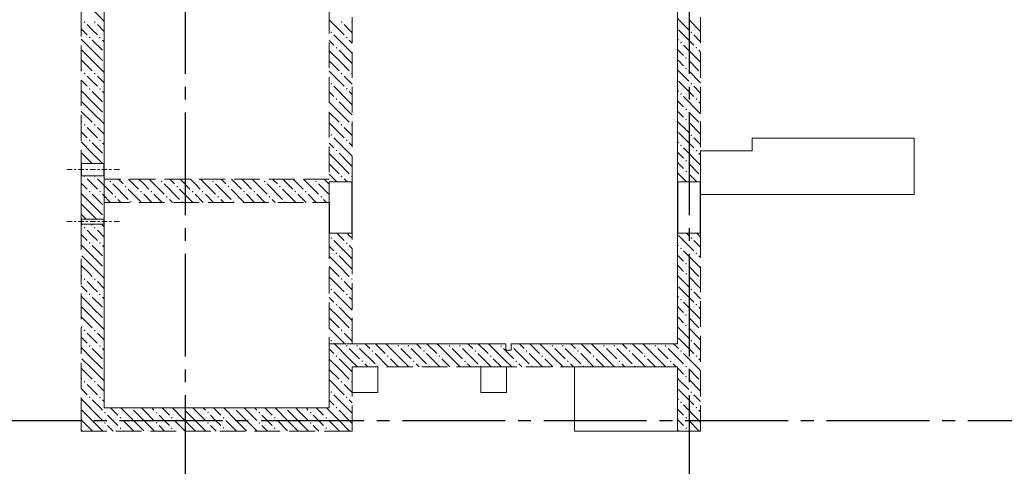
# Model space of a CAD drawing. Header units: millimetres. Extents: x 0 to 61017, y 0 to 42000.
# Tile 7 of 21: x 16432 to 24092, y 28446 to 31922. Entities that reach past the tile are written whole.
import ezdxf

# ---------------------------------------------------------------- set-up
doc = ezdxf.new("R2010")
doc.units = ezdxf.units.MM
doc.linetypes.add('______2', pattern=[270, 200, -70])
doc.linetypes.add('______5', pattern=[1100, 800, -100, 100, -100])
doc.layers.add('ЖБ Перекрытие верхний уровень', color=7, linetype='Continuous', lineweight=25, true_color=0xe0e0ff)
doc.layers.add('ЖБ Стена верхний уровень', color=7, linetype='Continuous', lineweight=25, true_color=0x006e00)
doc.layers.add('Макрос окна_ макрос двери', color=7, linetype='Continuous', lineweight=18)
doc.layers.add('Оси', color=40, linetype='______5', lineweight=18)

msp = doc.modelspace()

# ---------------------------------------------------------------- hatches: boundary and pattern name
at = {"layer": 'ЖБ Стена верхний уровень', "linetype": 'Continuous', "lineweight": 18, "transparency": 33554687}
for points in [[(16930.5, 31903.1), (16937, 31909.6), (16943.5, 31903.1), (16937, 31896.6)], [(17010.5, 31903.1), (17016.9, 31909.6), (17023.4, 31903.1), (17016.9, 31896.6)], [(18930.5, 31903.1), (18937, 31909.6), (18943.5, 31903.1), (18937, 31896.6)], [(19010.5, 31903.1), (19016.9, 31909.6), (19020, 31906.6), (19020, 31899.7), (19016.9, 31896.6)], [(16970.5, 31783.1), (16977, 31789.6), (16983.5, 31783.1), (16977, 31776.6)], [(17050.5, 31783.1), (17057, 31789.6), (17063.5, 31783.1), (17057, 31776.6)], [(18850.5, 31823.1), (18857, 31829.6), (18863.5, 31823.1), (18857, 31816.6)], [(18970.5, 31783.1), (18977, 31789.6), (18983.5, 31783.1), (18977, 31776.6)], [(21650.5, 31823.1), (21657, 31829.6), (21663.5, 31823.1), (21657, 31816.6)], [(21570.5, 31743.1), (21577, 31749.6), (21583.5, 31743.1), (21577, 31736.6)], [(18890.5, 31703.1), (18897, 31709.6), (18903.4, 31703.1), (18897, 31696.6)], [(21690.5, 31703.1), (21697, 31709.6), (21703.4, 31703.1), (21697, 31696.6)], [(21610.5, 31623.1), (21616.9, 31629.6), (21623.4, 31623.1), (21616.9, 31616.6)], [(16930.5, 31503.1), (16937, 31509.6), (16943.5, 31503.1), (16937, 31496.6)], [(17010.5, 31503.1), (17016.9, 31509.6), (17023.4, 31503.1), (17016.9, 31496.6)], [(18930.5, 31503.1), (18937, 31509.6), (18943.5, 31503.1), (18937, 31496.6)], [(19010.5, 31503.1), (19016.9, 31509.6), (19020, 31506.6), (19020, 31499.7), (19016.9, 31496.6)], [(21610.5, 31543.1), (21616.9, 31549.6), (21623.4, 31543.1), (21616.9, 31536.6)], [(18850.5, 31423.1), (18857, 31429.6), (18863.5, 31423.1), (18857, 31416.6)], [(21650.5, 31423.1), (21657, 31429.6), (21663.5, 31423.1), (21657, 31416.6)], [(16970.5, 31383.1), (16977, 31389.6), (16983.5, 31383.1), (16977, 31376.6)], [(17050.5, 31383.1), (17057, 31389.6), (17063.5, 31383.1), (17057, 31376.6)], [(18970.5, 31383.1), (18977, 31389.6), (18983.5, 31383.1), (18977, 31376.6)], [(21570.5, 31343.1), (21577, 31349.6), (21583.5, 31343.1), (21577, 31336.6)], [(18890.5, 31303.1), (18897, 31309.6), (18903.4, 31303.1), (18897, 31296.6)], [(21690.5, 31303.1), (21697, 31309.6), (21703.4, 31303.1), (21697, 31296.6)], [(21610.5, 31223.1), (21616.9, 31229.6), (21623.4, 31223.1), (21616.9, 31216.6)], [(16930.5, 31103.1), (16937, 31109.6), (16943.5, 31103.1), (16937, 31096.6)], [(17010.5, 31103.1), (17016.9, 31109.6), (17023.4, 31103.1), (17016.9, 31096.6)], [(18930.5, 31103.1), (18937, 31109.6), (18943.5, 31103.1), (18937, 31096.6)], [(19010.5, 31103.1), (19016.9, 31109.6), (19020, 31106.6), (19020, 31099.7), (19016.9, 31096.6)], [(21610.5, 31143.1), (21616.9, 31149.6), (21623.4, 31143.1), (21616.9, 31136.6)], [(18850.5, 31023.1), (18857, 31029.6), (18863.5, 31023.1), (18857, 31016.6)], [(21650.5, 31023.1), (21657, 31029.6), (21663.5, 31023.1), (21657, 31016.6)], [(16970.5, 30983.1), (16977, 30989.6), (16983.5, 30983.1), (16977, 30976.6)], [(17050.5, 30983.1), (17057, 30989.6), (17063.5, 30983.1), (17057, 30976.6)], [(18970.5, 30983.1), (18977, 30989.6), (18983.5, 30983.1), (18977, 30976.6)], [(21570.5, 30943.1), (21577, 30949.6), (21583.5, 30943.1), (21577, 30936.6)], [(18890.5, 30903.1), (18897, 30909.6), (18903.4, 30903.1), (18897, 30896.6)], [(21690.5, 30903.1), (21697, 30909.6), (21703.4, 30903.1), (21697, 30896.6)], [(21610.5, 30823.1), (21616.9, 30829.6), (21623.4, 30823.1), (21616.9, 30816.6)], [(21610.5, 30743.1), (21616.9, 30749.6), (21623.4, 30743.1), (21616.9, 30736.6)], [(16930.5, 30703.1), (16934.8, 30707.5), (16939.1, 30707.5), (16943.5, 30703.1), (16937, 30696.6)], [(17010.5, 30703.1), (17014.8, 30707.5), (17019.1, 30707.5), (17023.4, 30703.1), (17016.9, 30696.6)], [(17130.5, 30663.1), (17137, 30669.6), (17143.5, 30663.1), (17137, 30656.6)], [(17530.5, 30663.1), (17537, 30669.6), (17543.5, 30663.1), (17537, 30656.6)], [(17930.5, 30663.1), (17937, 30669.6), (17943.5, 30663.1), (17937, 30656.6)], [(18330.5, 30663.1), (18337, 30669.6), (18343.5, 30663.1), (18337, 30656.6)], [(18730.5, 30663.1), (18737, 30669.6), (18743.5, 30663.1), (18737, 30656.6)], [(18930.5, 30703.1), (18937, 30709.6), (18943.5, 30703.1), (18937, 30696.6)], [(19010.5, 30703.1), (19016.9, 30709.6), (19020, 30706.6), (19020, 30699.7), (19016.9, 30696.6)], [(16970.5, 30583.1), (16977, 30589.6), (16983.5, 30583.1), (16977, 30576.6)], [(17050.5, 30583.1), (17057, 30589.6), (17063.5, 30583.1), (17057, 30576.6)], [(17250.5, 30623.1), (17257, 30629.6), (17263.5, 30623.1), (17257, 30616.6)], [(17370.5, 30583.1), (17377, 30589.6), (17383.5, 30583.1), (17377, 30576.6)], [(17450.5, 30583.1), (17457, 30589.6), (17463.5, 30583.1), (17457, 30576.6)], [(17650.5, 30623.1), (17657, 30629.6), (17663.5, 30623.1), (17657, 30616.6)], [(17770.5, 30583.1), (17777, 30589.6), (17783.5, 30583.1), (17777, 30576.6)], [(17850.5, 30583.1), (17857, 30589.6), (17863.5, 30583.1), (17857, 30576.6)], [(18050.5, 30623.1), (18057, 30629.6), (18063.5, 30623.1), (18057, 30616.6)], [(18170.5, 30583.1), (18177, 30589.6), (18183.5, 30583.1), (18177, 30576.6)], [(18250.5, 30583.1), (18257, 30589.6), (18263.5, 30583.1), (18257, 30576.6)], [(18450.5, 30623.1), (18457, 30629.6), (18463.5, 30623.1), (18457, 30616.6)], [(18570.5, 30583.1), (18577, 30589.6), (18583.5, 30583.1), (18577, 30576.6)], [(18650.5, 30583.1), (18657, 30589.6), (18663.5, 30583.1), (18657, 30576.6)], [(17170.5, 30543.1), (17177, 30549.6), (17183.5, 30543.1), (17177, 30536.6)], [(17290.5, 30503.1), (17297, 30509.6), (17303.4, 30503.1), (17300.3, 30500), (17293.6, 30500)], [(17570.5, 30543.1), (17577, 30549.6), (17583.5, 30543.1), (17577, 30536.6)], [(17690.5, 30503.1), (17697, 30509.6), (17703.4, 30503.1), (17700.3, 30500), (17693.6, 30500)], [(17970.5, 30543.1), (17977, 30549.6), (17983.5, 30543.1), (17977, 30536.6)], [(18090.5, 30503.1), (18097, 30509.6), (18103.4, 30503.1), (18100.3, 30500), (18093.6, 30500)], [(18370.5, 30543.1), (18377, 30549.6), (18383.5, 30543.1), (18377, 30536.6)], [(18490.5, 30503.1), (18497, 30509.6), (18503.4, 30503.1), (18500.3, 30500), (18493.6, 30500)], [(18770.5, 30543.1), (18777, 30549.6), (18783.5, 30543.1), (18777, 30536.6)], [(17010.5, 30303.1), (17016.9, 30309.6), (17023.4, 30303.1), (17016.9, 30296.6)], [(16970.5, 30183.1), (16977, 30189.6), (16983.5, 30183.1), (16977, 30176.6)], [(17050.5, 30183.1), (17057, 30189.6), (17063.5, 30183.1), (17057, 30176.6)], [(18850.5, 30223.1), (18857, 30229.6), (18863.5, 30223.1), (18857, 30216.6)], [(18970.5, 30183.1), (18977, 30189.6), (18983.5, 30183.1), (18977, 30176.6)], [(21650.5, 30223.1), (21657, 30229.6), (21663.5, 30223.1), (21657, 30216.6)], [(18890.5, 30103.1), (18897, 30109.6), (18903.4, 30103.1), (18897, 30096.6)], [(21570.5, 30143.1), (21577, 30149.6), (21583.5, 30143.1), (21577, 30136.6)], [(21690.5, 30103.1), (21697, 30109.6), (21703.4, 30103.1), (21697, 30096.6)], [(21610.5, 30023.1), (21616.9, 30029.6), (21623.4, 30023.1), (21616.9, 30016.6)], [(16930.5, 29903.1), (16937, 29909.6), (16943.5, 29903.1), (16937, 29896.6)], [(17010.5, 29903.1), (17016.9, 29909.6), (17023.4, 29903.1), (17016.9, 29896.6)], [(18930.5, 29903.1), (18937, 29909.6), (18943.5, 29903.1), (18937, 29896.6)], [(19010.5, 29903.1), (19016.9, 29909.6), (19020, 29906.6), (19020, 29899.7), (19016.9, 29896.6)], [(21610.5, 29943.1), (21616.9, 29949.6), (21623.4, 29943.1), (21616.9, 29936.6)], [(18850.5, 29823.1), (18857, 29829.6), (18863.5, 29823.1), (18857, 29816.6)], [(21650.5, 29823.1), (21657, 29829.6), (21663.5, 29823.1), (21657, 29816.6)], [(16970.5, 29783.1), (16977, 29789.6), (16983.5, 29783.1), (16977, 29776.6)], [(17050.5, 29783.1), (17057, 29789.6), (17063.5, 29783.1), (17057, 29776.6)], [(18970.5, 29783.1), (18977, 29789.6), (18983.5, 29783.1), (18977, 29776.6)], [(21570.5, 29743.1), (21577, 29749.6), (21583.5, 29743.1), (21577, 29736.6)], [(18890.5, 29703.1), (18897, 29709.6), (18903.4, 29703.1), (18897, 29696.6)], [(21690.5, 29703.1), (21697, 29709.6), (21703.4, 29703.1), (21697, 29696.6)], [(21610.5, 29623.1), (21616.9, 29629.6), (21623.4, 29623.1), (21616.9, 29616.6)], [(16930.5, 29503.1), (16937, 29509.6), (16943.5, 29503.1), (16937, 29496.6)], [(18930.5, 29503.1), (18937, 29509.6), (18943.5, 29503.1), (18937, 29496.6)], [(19010.5, 29503.1), (19016.9, 29509.6), (19020, 29506.6), (19020, 29499.7), (19016.9, 29496.6)], [(21610.5, 29543.1), (21616.9, 29549.6), (21623.4, 29543.1), (21616.9, 29536.6)], [(18850.5, 29423.1), (18857, 29429.6), (18863.5, 29423.1), (18857, 29416.6)], [(21650.5, 29423.1), (21657, 29429.6), (21663.5, 29423.1), (21657, 29416.6)], [(16970.5, 29383.1), (16977, 29389.6), (16983.5, 29383.1), (16977, 29376.6)], [(17050.5, 29383.1), (17057, 29389.6), (17063.5, 29383.1), (17057, 29376.6)], [(18970.5, 29383.1), (18977, 29389.6), (18983.5, 29383.1), (18977, 29376.6)], [(19050.5, 29383.1), (19057, 29389.6), (19063.5, 29383.1), (19057, 29376.6)], [(19170.5, 29343.1), (19177, 29349.6), (19183.5, 29343.1), (19177, 29336.6)], [(19370.5, 29383.1), (19377, 29389.6), (19383.5, 29383.1), (19377, 29376.6)], [(19450.5, 29383.1), (19457, 29389.6), (19463.5, 29383.1), (19457, 29376.6)], [(19570.5, 29343.1), (19577, 29349.6), (19583.5, 29343.1), (19577, 29336.6)], [(19770.5, 29383.1), (19777, 29389.6), (19783.5, 29383.1), (19777, 29376.6)], [(19850.5, 29383.1), (19857, 29389.6), (19863.5, 29383.1), (19857, 29376.6)], [(19970.5, 29343.1), (19977, 29349.6), (19983.5, 29343.1), (19977, 29336.6)], [(20170.5, 29383.1), (20177, 29389.6), (20183.5, 29383.1), (20177, 29376.6)], [(20255, 29387.7), (20257, 29389.6), (20263.5, 29383.1), (20257, 29376.6), (20255, 29378.6)], [(20370.5, 29343.1), (20377, 29349.6), (20383.5, 29343.1), (20377, 29336.6)], [(20570.5, 29383.1), (20577, 29389.6), (20583.5, 29383.1), (20577, 29376.6)], [(20650.5, 29383.1), (20657, 29389.6), (20663.5, 29383.1), (20657, 29376.6)], [(20770.5, 29343.1), (20777, 29349.6), (20783.5, 29343.1), (20777, 29336.6)], [(20970.5, 29383.1), (20977, 29389.6), (20983.5, 29383.1), (20977, 29376.6)], [(21050.5, 29383.1), (21057, 29389.6), (21063.5, 29383.1), (21057, 29376.6)], [(21170.5, 29343.1), (21177, 29349.6), (21183.5, 29343.1), (21177, 29336.6)], [(21370.5, 29383.1), (21377, 29389.6), (21383.5, 29383.1), (21377, 29376.6)], [(21450.5, 29383.1), (21457, 29389.6), (21463.5, 29383.1), (21457, 29376.6)], [(21570.5, 29343.1), (21577, 29349.6), (21583.5, 29343.1), (21577, 29336.6)], [(18890.5, 29303.1), (18897, 29309.6), (18903.4, 29303.1), (18897, 29296.6)], [(19090.5, 29263.1), (19097, 29269.6), (19103.4, 29263.1), (19097, 29256.6)], [(19290.5, 29303.1), (19297, 29309.6), (19303.4, 29303.1), (19297, 29296.6)], [(19490.5, 29263.1), (19497, 29269.6), (19503.4, 29263.1), (19497, 29256.6)], [(19690.5, 29303.1), (19697, 29309.6), (19703.4, 29303.1), (19697, 29296.6)], [(19890.5, 29263.1), (19897, 29269.6), (19903.4, 29263.1), (19897, 29256.6)], [(20090.5, 29303.1), (20097, 29309.6), (20103.4, 29303.1), (20097, 29296.6)], [(20290.5, 29263.1), (20297, 29269.6), (20303.4, 29263.1), (20297, 29256.6)], [(20490.5, 29303.1), (20497, 29309.6), (20503.4, 29303.1), (20497, 29296.6)], [(20690.5, 29263.1), (20697, 29269.6), (20703.4, 29263.1), (20697, 29256.6)], [(20890.5, 29303.1), (20897, 29309.6), (20903.4, 29303.1), (20897, 29296.6)], [(21090.5, 29263.1), (21097, 29269.6), (21103.4, 29263.1), (21097, 29256.6)], [(21290.5, 29303.1), (21297, 29309.6), (21303.4, 29303.1), (21297, 29296.6)], [(21490.5, 29263.1), (21497, 29269.6), (21503.4, 29263.1), (21497, 29256.6)], [(21690.5, 29303.1), (21697, 29309.6), (21703.4, 29303.1), (21697, 29296.6)], [(19210.5, 29223.1), (19216.9, 29229.6), (19223.4, 29223.1), (19220.3, 29220), (19213.6, 29220)], [(19610.5, 29223.1), (19616.9, 29229.6), (19623.4, 29223.1), (19620.3, 29220), (19613.6, 29220)], [(20010.5, 29223.1), (20016.9, 29229.6), (20023.4, 29223.1), (20020.3, 29220), (20013.6, 29220)], [(20410.5, 29223.1), (20416.9, 29229.6), (20423.4, 29223.1), (20420.3, 29220), (20413.6, 29220)], [(20810.5, 29223.1), (20816.9, 29229.6), (20823.4, 29223.1), (20820.3, 29220), (20813.6, 29220)], [(21210.5, 29223.1), (21216.9, 29229.6), (21223.4, 29223.1), (21220.3, 29220), (21213.6, 29220)], [(21610.5, 29223.1), (21616.9, 29229.6), (21623.4, 29223.1), (21616.9, 29216.6)], [(16930.5, 29103.1), (16937, 29109.6), (16943.5, 29103.1), (16937, 29096.6)], [(17010.5, 29103.1), (17016.9, 29109.6), (17023.4, 29103.1), (17016.9, 29096.6)], [(18930.5, 29103.1), (18937, 29109.6), (18943.5, 29103.1), (18937, 29096.6)], [(19010.5, 29103.1), (19016.9, 29109.6), (19020, 29106.6), (19020, 29099.7), (19016.9, 29096.6)], [(21610.5, 29143.1), (21616.9, 29149.6), (21623.4, 29143.1), (21616.9, 29136.6)], [(16970.5, 28983.1), (16977, 28989.6), (16983.5, 28983.1), (16977, 28976.6)], [(17050.5, 28983.1), (17057, 28989.6), (17063.5, 28983.1), (17057, 28976.6)], [(18850.5, 29023.1), (18857, 29029.6), (18863.5, 29023.1), (18857, 29016.6)], [(18970.5, 28983.1), (18977, 28989.6), (18983.5, 28983.1), (18977, 28976.6)], [(21650.5, 29023.1), (21657, 29029.6), (21663.5, 29023.1), (21657, 29016.6)], [(17300.3, 28900), (17297, 28896.6), (17293.6, 28900)], [(17700.3, 28900), (17697, 28896.6), (17693.6, 28900)], [(18100.3, 28900), (18097, 28896.6), (18093.6, 28900)], [(18500.3, 28900), (18497, 28896.6), (18493.6, 28900)], [(18890.5, 28903.1), (18897, 28909.6), (18903.4, 28903.1), (18897, 28896.6)], [(21570.5, 28943.1), (21577, 28949.6), (21583.5, 28943.1), (21577, 28936.6)], [(21690.5, 28903.1), (21697, 28909.6), (21703.4, 28903.1), (21697, 28896.6)], [(17090.5, 28863.1), (17097, 28869.6), (17103.4, 28863.1), (17097, 28856.6)], [(17210.5, 28823.1), (17216.9, 28829.6), (17223.4, 28823.1), (17216.9, 28816.6)], [(17490.5, 28863.1), (17497, 28869.6), (17503.4, 28863.1), (17497, 28856.6)], [(17610.5, 28823.1), (17616.9, 28829.6), (17623.4, 28823.1), (17616.9, 28816.6)], [(17890.5, 28863.1), (17897, 28869.6), (17903.4, 28863.1), (17897, 28856.6)], [(18010.5, 28823.1), (18016.9, 28829.6), (18023.4, 28823.1), (18016.9, 28816.6)], [(18290.5, 28863.1), (18297, 28869.6), (18303.4, 28863.1), (18297, 28856.6)], [(18410.5, 28823.1), (18416.9, 28829.6), (18423.4, 28823.1), (18416.9, 28816.6)], [(18690.5, 28863.1), (18697, 28869.6), (18703.4, 28863.1), (18697, 28856.6)], [(18810.5, 28823.1), (18816.9, 28829.6), (18823.4, 28823.1), (18816.9, 28816.6)], [(21610.5, 28823.1), (21616.9, 28829.6), (21623.4, 28823.1), (21616.9, 28816.6)], [(17090.5, 28783.1), (17097, 28789.6), (17103.4, 28783.1), (17097, 28776.6)], [(17210.5, 28743.1), (17216.9, 28749.6), (17223.4, 28743.1), (17216.9, 28736.6)], [(17490.5, 28783.1), (17497, 28789.6), (17503.4, 28783.1), (17497, 28776.6)], [(17610.5, 28743.1), (17616.9, 28749.6), (17623.4, 28743.1), (17616.9, 28736.6)], [(17890.5, 28783.1), (17897, 28789.6), (17903.4, 28783.1), (17897, 28776.6)], [(18010.5, 28743.1), (18016.9, 28749.6), (18023.4, 28743.1), (18016.9, 28736.6)], [(18290.5, 28783.1), (18297, 28789.6), (18303.4, 28783.1), (18297, 28776.6)], [(18410.5, 28743.1), (18416.9, 28749.6), (18423.4, 28743.1), (18416.9, 28736.6)], [(18690.5, 28783.1), (18697, 28789.6), (18703.4, 28783.1), (18697, 28776.6)], [(18810.5, 28743.1), (18816.9, 28749.6), (18823.4, 28743.1), (18816.9, 28736.6)], [(21610.5, 28743.1), (21616.9, 28749.6), (21623.4, 28743.1), (21616.9, 28736.6)]]:
    msp.add_hatch(color=7, dxfattribs=at).paths.add_polyline_path(points, flags=16)
h = msp.add_hatch(color=7, dxfattribs=at)
h.paths.add_polyline_path([(16932, 30304.7), (16932.4, 30301.2), (16937, 30296.6), (16943.5, 30303.1), (16937, 30309.6)])
h.paths.add_polyline_path([(16930.5, 30303.1), (16932, 30304.7), (16932.4, 30301.2)], flags=16)
h = msp.add_hatch(color=7, dxfattribs=at)
h.paths.add_polyline_path([(17022, 29504.6), (17022.3, 29502), (17023.4, 29503.1)])
h.paths.add_polyline_path([(17010.5, 29503.1), (17016.9, 29509.6), (17022, 29504.6), (17022.3, 29502), (17016.9, 29496.6)], flags=16)

# ---------------------------------------------------------------- linework, layer by layer
at = {"layer": 'ЖБ Перекрытие верхний уровень', "color": 7, "linetype": 'Continuous', "lineweight": 18, "transparency": 33554687}
for p, q in [((21550, 33445), (21550, 29400)), ((17090, 28900), (17090, 33340)), ((23390, 31000), (22130, 31000)), ((22130, 31000), (22130, 30900)), ((23390, 30560), (23390, 31000)), ((22130, 30900), (21730, 30900)), ((21730, 30900), (21730, 30560)), ((21730, 30560), (22130, 30560)), ((22130, 30560), (23390, 30560)), ((20215, 29400), (18840, 29400)), ((18840, 29400), (18840, 28900)), ((20215, 29400), (20215, 29350)), ((20215, 29350), (20255, 29350)), ((20255, 29350), (20255, 29400)), ((21550, 29400), (20255, 29400)), ((19220, 29220), (19020, 29220)), ((19020, 29220), (19020, 29020)), ((19220, 29020), (19220, 29220)), ((20220, 29220), (20020, 29220)), ((20020, 29220), (20020, 29020)), ((20220, 29020), (20220, 29220)), ((21550, 29220), (20750, 29220)), ((20750, 29220), (20750, 28720)), ((21550, 28720), (21550, 29220)), ((19020, 29020), (19220, 29020)), ((20020, 29020), (20220, 29020)), ((18840, 28900), (17090, 28900)), ((20750, 28720), (21550, 28720))]:
    msp.add_line(p, q, dxfattribs=at)
at = {"layer": 'ЖБ Стена верхний уровень', "color": 251, "linetype": '______2', "lineweight": 13, "true_color": 0x656565, "transparency": 33554687}
for p, q in [((16910, 33340), (16910, 30802.5)), ((17090, 30802.5), (17090, 33340)), ((18840, 33095), (18840, 30680)), ((19020, 30660), (19020, 33095)), ((21550, 33095), (21550, 30660)), ((21730, 30660), (21730, 33095)), ((17090, 30802.5), (16910, 30802.5)), ((16910, 30707.5), (17090, 30707.5)), ((16910, 30707.5), (16910, 30680)), ((16910, 30680), (16910, 30500)), ((17090, 30680), (17090, 30707.5)), ((18840, 30680), (17090, 30680)), ((19020, 30660), (18840, 30660)), ((18840, 30500), (18840, 30660)), ((21730, 30660), (21550, 30660)), ((16910, 30500), (16910, 30370)), ((17090, 30500), (18840, 30500)), ((17090, 30370), (17090, 30500)), ((17090, 30370), (16910, 30370)), ((17090, 30370), (16910, 30370)), ((16910, 30330), (17090, 30330)), ((16910, 30330), (17090, 30330)), ((16910, 30330), (16910, 28900)), ((17090, 28900), (17090, 30330)), ((18840, 30260), (19020, 30260)), ((18840, 30260), (18840, 28900)), ((19020, 29400), (19020, 30260)), ((21550, 30260), (21730, 30260)), ((21550, 30260), (21550, 29400)), ((21730, 28720), (21730, 30260)), ((20215, 29400), (19020, 29400)), ((20215, 29400), (20215, 29350)), ((20215, 29350), (20255, 29350)), ((20255, 29350), (20255, 29400)), ((21550, 29400), (20255, 29400)), ((19020, 29220), (21550, 29220)), ((19020, 28720), (19020, 29220)), ((21550, 29220), (21550, 28720)), ((16910, 28900), (16910, 28720)), ((18840, 28900), (17090, 28900)), ((16910, 28720), (18840, 28720)), ((18840, 28720), (19020, 28720)), ((21550, 28720), (21730, 28720))]:
    msp.add_line(p, q, dxfattribs=at)
at = {"layer": 'ЖБ Стена верхний уровень', "color": 9, "linetype": 'Continuous', "lineweight": 18, "true_color": 0xc7c7c7, "transparency": 33554687}
for p, q in [((16997, 32003.1), (17090, 31910.1)), ((16997, 31843.1), (16957, 31883.1)), ((17037, 31883.1), (17090, 31830.1)), ((18840, 31920.1), (18957, 31803.1)), ((18997, 31843.1), (18957, 31883.1)), ((21550, 31930.1), (21637, 31843.1)), ((16910, 31850.1), (16957, 31803.1)), ((17037, 31803.1), (16997, 31843.1)), ((18997, 31683.1), (18877, 31803.1)), ((19020, 31820.1), (18997, 31843.1)), ((21557, 31843.1), (21677, 31723.1)), ((16997, 31683.1), (16910, 31770.1)), ((16997, 31763.1), (17077, 31683.1)), ((17077, 31763.1), (17090, 31750.1)), ((18840, 31760.1), (18877, 31723.1)), ((18997, 31763.1), (19020, 31740.1)), ((21550, 31770.1), (21557, 31763.1)), ((21716.9, 31603.1), (21597, 31723.1)), ((16916.9, 31683.1), (16997, 31603.1)), ((16997, 31683.1), (17077, 31603.1)), ((18916.9, 31603.1), (18840, 31680.1)), ((18916.9, 31683.1), (18997, 31603.1)), ((18997, 31683.1), (19020, 31660.1)), ((21550, 31690.1), (21597, 31643.1)), ((16916.9, 31603.1), (16910, 31610.1)), ((16916.9, 31603.1), (16997, 31523.1)), ((16997, 31603.1), (17090, 31510.1)), ((18840, 31600.1), (18916.9, 31523.1)), ((18916.9, 31603.1), (18997, 31523.1)), ((18997, 31603.1), (19020, 31580.1)), ((21557, 31603.1), (21550, 31610.1)), ((21597, 31563.1), (21557, 31603.1)), ((21637, 31603.1), (21716.9, 31523.1)), ((16910, 31530.1), (16916.9, 31523.1)), ((16997, 31443.1), (16957, 31483.1)), ((17037, 31483.1), (17090, 31430.1)), ((18840, 31520.1), (18957, 31403.1)), ((18997, 31443.1), (18957, 31483.1)), ((21550, 31530.1), (21637, 31443.1)), ((16910, 31450.1), (16957, 31403.1)), ((17037, 31403.1), (16997, 31443.1)), ((19020, 31420.1), (18997, 31443.1)), ((21557, 31443.1), (21677, 31323.1)), ((16997, 31283.1), (16910, 31370.1)), ((16997, 31363.1), (17077, 31283.1)), ((17077, 31363.1), (17090, 31350.1)), ((18840, 31360.1), (18877, 31323.1)), ((18997, 31283.1), (18877, 31403.1)), ((18997, 31363.1), (19020, 31340.1)), ((21550, 31370.1), (21557, 31363.1)), ((16916.9, 31283.1), (16997, 31203.1)), ((16997, 31283.1), (17077, 31203.1)), ((18916.9, 31203.1), (18840, 31280.1)), ((18916.9, 31283.1), (18997, 31203.1)), ((18997, 31283.1), (19020, 31260.1)), ((21550, 31290.1), (21597, 31243.1)), ((21716.9, 31203.1), (21597, 31323.1)), ((16916.9, 31203.1), (16910, 31210.1)), ((16916.9, 31203.1), (16997, 31123.1)), ((16997, 31203.1), (17090, 31110.1)), ((18840, 31200.1), (18916.9, 31123.1)), ((18916.9, 31203.1), (18997, 31123.1)), ((18997, 31203.1), (19020, 31180.1)), ((21557, 31203.1), (21550, 31210.1)), ((21597, 31163.1), (21557, 31203.1)), ((21637, 31203.1), (21716.9, 31123.1)), ((16910, 31130.1), (16916.9, 31123.1)), ((18840, 31120.1), (18957, 31003.1)), ((21550, 31130.1), (21637, 31043.1)), ((16910, 31050.1), (16957, 31003.1)), ((16997, 31043.1), (16957, 31083.1)), ((17037, 31003.1), (16997, 31043.1)), ((17037, 31083.1), (17090, 31030.1)), ((18997, 31043.1), (18957, 31083.1)), ((19020, 31020.1), (18997, 31043.1)), ((21557, 31043.1), (21677, 30923.1)), ((16997, 30883.1), (16910, 30970.1)), ((16997, 30963.1), (17077, 30883.1)), ((17077, 30963.1), (17090, 30950.1)), ((18840, 30960.1), (18877, 30923.1)), ((18997, 30883.1), (18877, 31003.1)), ((18997, 30963.1), (19020, 30940.1)), ((21550, 30970.1), (21557, 30963.1)), ((16916.9, 30883.1), (16997, 30803.1)), ((16997, 30883.1), (17077, 30803.1)), ((18916.9, 30803.1), (18840, 30880.1)), ((18916.9, 30883.1), (18997, 30803.1)), ((18997, 30883.1), (19020, 30860.1)), ((21550, 30890.1), (21597, 30843.1)), ((21716.9, 30803.1), (21597, 30923.1)), ((16916.9, 30803.1), (16910, 30810.1)), ((16916.9, 30803.1), (16917.6, 30802.5)), ((16997, 30803.1), (16997.6, 30802.5)), ((18840, 30800.1), (18916.9, 30723.1)), ((18916.9, 30803.1), (18997, 30723.1)), ((18997, 30803.1), (19020, 30780.1)), ((21557, 30803.1), (21550, 30810.1)), ((21597, 30763.1), (21557, 30803.1)), ((21637, 30803.1), (21716.9, 30723.1)), ((18840, 30720.1), (18900.1, 30660)), ((21550, 30730.1), (21620.1, 30660)), ((21637, 30723.1), (21700.1, 30660)), ((16910, 30650.1), (16957, 30603.1)), ((16960.1, 30680), (16957, 30683.1)), ((16997, 30643.1), (16960.1, 30680)), ((17037, 30603.1), (16997, 30643.1)), ((17037, 30683.1), (17040.1, 30680)), ((17040.1, 30680), (17157, 30563.1)), ((17157, 30643.1), (17277, 30523.1)), ((17200.1, 30680), (17237, 30643.1)), ((17280.1, 30680), (17357, 30603.1)), ((17397, 30643.1), (17360.1, 30680)), ((17437, 30603.1), (17397, 30643.1)), ((17440.1, 30680), (17557, 30563.1)), ((17557, 30643.1), (17677, 30523.1)), ((17600.1, 30680), (17637, 30643.1)), ((17680.1, 30680), (17757, 30603.1)), ((17797, 30643.1), (17760.1, 30680)), ((17837, 30603.1), (17797, 30643.1)), ((17840.1, 30680), (17957, 30563.1)), ((17957, 30643.1), (18077, 30523.1)), ((18000.1, 30680), (18037, 30643.1)), ((18080.1, 30680), (18157, 30603.1)), ((18197, 30643.1), (18160.1, 30680)), ((18237, 30603.1), (18197, 30643.1)), ((18240.1, 30680), (18357, 30563.1)), ((18357, 30643.1), (18477, 30523.1)), ((18400.1, 30680), (18437, 30643.1)), ((18480.1, 30680), (18557, 30603.1)), ((18597, 30643.1), (18560.1, 30680)), ((18637, 30603.1), (18597, 30643.1)), ((18640.1, 30680), (18757, 30563.1)), ((18757, 30643.1), (18840, 30560.1)), ((18800.1, 30680), (18837, 30643.1)), ((18980.1, 30660), (18957, 30683.1)), ((16980.1, 30500), (16910, 30570.1)), ((17380.1, 30500), (17277, 30603.1)), ((17780.1, 30500), (17677, 30603.1)), ((18180.1, 30500), (18077, 30603.1)), ((18580.1, 30500), (18477, 30603.1)), ((16997, 30483.1), (16980.1, 30500)), ((16997, 30563.1), (17060.1, 30500)), ((17060.1, 30500), (17077, 30483.1)), ((17077, 30563.1), (17140.1, 30500)), ((17220.1, 30500), (17197, 30523.1)), ((17397, 30563.1), (17460.1, 30500)), ((17477, 30563.1), (17540.1, 30500)), ((17620.1, 30500), (17597, 30523.1)), ((17797, 30563.1), (17860.1, 30500)), ((17877, 30563.1), (17940.1, 30500)), ((18020.1, 30500), (17997, 30523.1)), ((18197, 30563.1), (18260.1, 30500)), ((18277, 30563.1), (18340.1, 30500)), ((18420.1, 30500), (18397, 30523.1)), ((18597, 30563.1), (18660.1, 30500)), ((18677, 30563.1), (18740.1, 30500)), ((18820.1, 30500), (18797, 30523.1)), ((16916.9, 30483.1), (16997, 30403.1)), ((16997, 30483.1), (17077, 30403.1)), ((16916.9, 30403.1), (16910, 30410.1)), ((16997, 30403.1), (17030.1, 30370)), ((16910.1, 30330), (16916.9, 30323.1)), ((16997, 30243.1), (16957, 30283.1)), ((16990.1, 30330), (16997, 30323.1)), ((17037, 30283.1), (17090, 30230.1)), ((17070.1, 30330), (17090, 30310.1)), ((18900.1, 30260), (18957, 30203.1)), ((18997, 30243.1), (18980.1, 30260)), ((21620.1, 30260), (21637, 30243.1)), ((17037, 30203.1), (16997, 30243.1)), ((18997, 30083.1), (18877, 30203.1)), ((19020, 30220.1), (18997, 30243.1)), ((21557, 30243.1), (21677, 30123.1)), ((16997, 30163.1), (17077, 30083.1)), ((17077, 30163.1), (17090, 30150.1)), ((18840, 30160.1), (18877, 30123.1)), ((18997, 30163.1), (19020, 30140.1)), ((21550, 30170.1), (21557, 30163.1)), ((21716.9, 30003.1), (21597, 30123.1)), ((16997, 30083.1), (17077, 30003.1)), ((18916.9, 30003.1), (18840, 30080.1)), ((18916.9, 30083.1), (18997, 30003.1)), ((18997, 30083.1), (19020, 30060.1)), ((21550, 30090.1), (21597, 30043.1)), ((16916.9, 30003.1), (16910, 30010.1)), ((16997, 30003.1), (17090, 29910.1)), ((18840, 30000.1), (18916.9, 29923.1)), ((18916.9, 30003.1), (18997, 29923.1)), ((18997, 30003.1), (19020, 29980.1)), ((21557, 30003.1), (21550, 30010.1)), ((21597, 29963.1), (21557, 30003.1)), ((21637, 30003.1), (21716.9, 29923.1)), ((16910, 29930.1), (16916.9, 29923.1)), ((17037, 29883.1), (17090, 29830.1)), ((18840, 29920.1), (18957, 29803.1)), ((18997, 29843.1), (18957, 29883.1)), ((21550, 29930.1), (21637, 29843.1)), ((16910, 29850.1), (16957, 29803.1)), ((17037, 29803.1), (16997, 29843.1)), ((18997, 29683.1), (18877, 29803.1)), ((19020, 29820.1), (18997, 29843.1)), ((21557, 29843.1), (21677, 29723.1)), ((16997, 29683.1), (16910, 29770.1)), ((16997, 29763.1), (17077, 29683.1)), ((17077, 29763.1), (17090, 29750.1)), ((18840, 29760.1), (18877, 29723.1)), ((18997, 29763.1), (19020, 29740.1)), ((21550, 29770.1), (21557, 29763.1)), ((21716.9, 29603.1), (21597, 29723.1)), ((16916.9, 29683.1), (16997, 29603.1)), ((18916.9, 29603.1), (18840, 29680.1)), ((18916.9, 29683.1), (18997, 29603.1)), ((18997, 29683.1), (19020, 29660.1)), ((21550, 29690.1), (21597, 29643.1)), ((16916.9, 29603.1), (16910, 29610.1)), ((16916.9, 29603.1), (16997, 29523.1)), ((18840, 29600.1), (18916.9, 29523.1)), ((18916.9, 29603.1), (18997, 29523.1)), ((18997, 29603.1), (19020, 29580.1)), ((21557, 29603.1), (21550, 29610.1)), ((21597, 29563.1), (21557, 29603.1)), ((21637, 29603.1), (21716.9, 29523.1)), ((16910, 29530.1), (16916.9, 29523.1)), ((18840, 29520.1), (18957, 29403.1)), ((21550, 29530.1), (21637, 29443.1)), ((16910, 29450.1), (16957, 29403.1)), ((16997, 29443.1), (16957, 29483.1)), ((17037, 29483.1), (17090, 29430.1)), ((18997, 29443.1), (18957, 29483.1)), ((19020, 29420.1), (18997, 29443.1)), ((21557, 29443.1), (21677, 29323.1)), ((16997, 29283.1), (16910, 29370.1)), ((17077, 29363.1), (17090, 29350.1)), ((18840, 29360.1), (18877, 29323.1)), ((18997, 29283.1), (18877, 29403.1)), ((18997, 29363.1), (19020, 29340.1)), ((19020, 29340.1), (19077, 29283.1)), ((19077, 29363.1), (19197, 29243.1)), ((19120.1, 29400), (19157, 29363.1)), ((19200.1, 29400), (19277, 29323.1)), ((19397, 29283.1), (19280.1, 29400)), ((19397, 29363.1), (19477, 29283.1)), ((19477, 29363.1), (19597, 29243.1)), ((19520.1, 29400), (19557, 29363.1)), ((19600.1, 29400), (19677, 29323.1)), ((19797, 29283.1), (19680.1, 29400)), ((19797, 29363.1), (19877, 29283.1)), ((19877, 29363.1), (19997, 29243.1)), ((19920.1, 29400), (19957, 29363.1)), ((20000.1, 29400), (20077, 29323.1)), ((20197, 29283.1), (20080.1, 29400)), ((20197, 29363.1), (20277, 29283.1)), ((20277, 29363.1), (20397, 29243.1)), ((20320.1, 29400), (20357, 29363.1)), ((20400.1, 29400), (20477, 29323.1)), ((20597, 29283.1), (20480.1, 29400)), ((20597, 29363.1), (20677, 29283.1)), ((20677, 29363.1), (20797, 29243.1)), ((20720.1, 29400), (20757, 29363.1)), ((20800.1, 29400), (20877, 29323.1)), ((20997, 29283.1), (20880.1, 29400)), ((20997, 29363.1), (21077, 29283.1)), ((21077, 29363.1), (21197, 29243.1)), ((21120.1, 29400), (21157, 29363.1)), ((21200.1, 29400), (21277, 29323.1)), ((21397, 29283.1), (21280.1, 29400)), ((21397, 29363.1), (21477, 29283.1)), ((21477, 29363.1), (21550, 29290.1)), ((21520.1, 29400), (21550, 29370.1)), ((21550, 29370.1), (21557, 29363.1)), ((16916.9, 29283.1), (16997, 29203.1)), ((18916.9, 29203.1), (18840, 29280.1)), ((18916.9, 29283.1), (18997, 29203.1)), ((18997, 29283.1), (19020, 29260.1)), ((19300.1, 29220), (19197, 29323.1)), ((19316.9, 29283.1), (19380.1, 29220)), ((19397, 29283.1), (19460.1, 29220)), ((19700.1, 29220), (19597, 29323.1)), ((19716.9, 29283.1), (19780.1, 29220)), ((19797, 29283.1), (19860.1, 29220)), ((20100.1, 29220), (19997, 29323.1)), ((20116.9, 29283.1), (20180.1, 29220)), ((20197, 29283.1), (20260.1, 29220)), ((20500.1, 29220), (20397, 29323.1)), ((20516.9, 29283.1), (20580.1, 29220)), ((20597, 29283.1), (20660.1, 29220)), ((20900.1, 29220), (20797, 29323.1)), ((20916.9, 29283.1), (20980.1, 29220)), ((20997, 29283.1), (21060.1, 29220)), ((21300.1, 29220), (21197, 29323.1)), ((21316.9, 29283.1), (21380.1, 29220)), ((21397, 29283.1), (21460.1, 29220)), ((21550, 29290.1), (21597, 29243.1)), ((21716.9, 29203.1), (21597, 29323.1)), ((16916.9, 29203.1), (16910, 29210.1)), ((16916.9, 29203.1), (16997, 29123.1)), ((18840, 29200.1), (18916.9, 29123.1)), ((18916.9, 29203.1), (18997, 29123.1)), ((18997, 29203.1), (19020, 29180.1)), ((19020, 29260.1), (19060.1, 29220)), ((19140.1, 29220), (19116.9, 29243.1)), ((19540.1, 29220), (19516.9, 29243.1)), ((19940.1, 29220), (19916.9, 29243.1)), ((20340.1, 29220), (20316.9, 29243.1)), ((20740.1, 29220), (20716.9, 29243.1)), ((21140.1, 29220), (21116.9, 29243.1)), ((21540.1, 29220), (21516.9, 29243.1)), ((21557, 29203.1), (21550, 29210.1)), ((21597, 29163.1), (21557, 29203.1)), ((21637, 29203.1), (21716.9, 29123.1)), ((16910, 29130.1), (16916.9, 29123.1)), ((18840, 29120.1), (18957, 29003.1)), ((21550, 29130.1), (21637, 29043.1)), ((16910, 29050.1), (16957, 29003.1)), ((16997, 29043.1), (16957, 29083.1)), ((17037, 29003.1), (16997, 29043.1)), ((18997, 29043.1), (18957, 29083.1)), ((19020, 29020.1), (18997, 29043.1)), ((21557, 29043.1), (21677, 28923.1)), ((16980.1, 28900), (16910, 28970.1)), ((16997, 28963.1), (17060.1, 28900)), ((18840, 28960.1), (18877, 28923.1)), ((18997, 28883.1), (18877, 29003.1)), ((18997, 28963.1), (19020, 28940.1)), ((21550, 28970.1), (21557, 28963.1)), ((16916.9, 28883.1), (16997, 28803.1)), ((16997, 28883.1), (16980.1, 28900)), ((16997, 28883.1), (17077, 28803.1)), ((17060.1, 28900), (17077, 28883.1)), ((17140.1, 28900), (17197, 28843.1)), ((17316.9, 28803.1), (17220.1, 28900)), ((17316.9, 28883.1), (17397, 28803.1)), ((17397, 28883.1), (17380.1, 28900)), ((17397, 28883.1), (17477, 28803.1)), ((17460.1, 28900), (17477, 28883.1)), ((17540.1, 28900), (17597, 28843.1)), ((17716.9, 28803.1), (17620.1, 28900)), ((17716.9, 28883.1), (17797, 28803.1)), ((17797, 28883.1), (17780.1, 28900)), ((17797, 28883.1), (17877, 28803.1)), ((17860.1, 28900), (17877, 28883.1)), ((17940.1, 28900), (17997, 28843.1)), ((18116.9, 28803.1), (18020.1, 28900)), ((18116.9, 28883.1), (18197, 28803.1)), ((18197, 28883.1), (18180.1, 28900)), ((18197, 28883.1), (18277, 28803.1)), ((18260.1, 28900), (18277, 28883.1)), ((18340.1, 28900), (18397, 28843.1)), ((18516.9, 28803.1), (18420.1, 28900)), ((18516.9, 28883.1), (18597, 28803.1)), ((18597, 28883.1), (18580.1, 28900)), ((18597, 28883.1), (18677, 28803.1)), ((18660.1, 28900), (18677, 28883.1)), ((18740.1, 28900), (18797, 28843.1)), ((18840, 28880.1), (18820.1, 28900)), ((18916.9, 28803.1), (18840, 28880.1)), ((18916.9, 28883.1), (18997, 28803.1)), ((18997, 28883.1), (19020, 28860.1)), ((21550, 28890.1), (21597, 28843.1)), ((21716.9, 28803.1), (21597, 28923.1)), ((16916.9, 28803.1), (16910, 28810.1)), ((16916.9, 28803.1), (16997, 28723.1)), ((16997, 28803.1), (17080.1, 28720)), ((17157, 28803.1), (17116.9, 28843.1)), ((17197, 28763.1), (17157, 28803.1)), ((17237, 28803.1), (17316.9, 28723.1)), ((17316.9, 28803.1), (17397, 28723.1)), ((17397, 28803.1), (17480.1, 28720)), ((17557, 28803.1), (17516.9, 28843.1)), ((17597, 28763.1), (17557, 28803.1)), ((17637, 28803.1), (17716.9, 28723.1)), ((17716.9, 28803.1), (17797, 28723.1)), ((17797, 28803.1), (17880.1, 28720)), ((17957, 28803.1), (17916.9, 28843.1)), ((17997, 28763.1), (17957, 28803.1)), ((18037, 28803.1), (18116.9, 28723.1)), ((18116.9, 28803.1), (18197, 28723.1)), ((18197, 28803.1), (18280.1, 28720)), ((18357, 28803.1), (18316.9, 28843.1)), ((18397, 28763.1), (18357, 28803.1)), ((18437, 28803.1), (18516.9, 28723.1)), ((18516.9, 28803.1), (18597, 28723.1)), ((18597, 28803.1), (18680.1, 28720)), ((18757, 28803.1), (18716.9, 28843.1)), ((18797, 28763.1), (18757, 28803.1)), ((18837, 28803.1), (18840, 28800.1)), ((18916.9, 28803.1), (18997, 28723.1)), ((18997, 28803.1), (19020, 28780.1)), ((21557, 28803.1), (21550, 28810.1)), ((21597, 28763.1), (21557, 28803.1)), ((21637, 28803.1), (21716.9, 28723.1)), ((16910, 28730.1), (16916.9, 28723.1)), ((17116.9, 28763.1), (17160.1, 28720)), ((17516.9, 28763.1), (17560.1, 28720)), ((17916.9, 28763.1), (17960.1, 28720)), ((18316.9, 28763.1), (18360.1, 28720)), ((18716.9, 28763.1), (18760.1, 28720)), ((18840, 28800.1), (18916.9, 28723.1)), ((21550, 28730.1), (21560.1, 28720)), ((17237, 28723.1), (17240.1, 28720)), ((17637, 28723.1), (17640.1, 28720)), ((18037, 28723.1), (18040.1, 28720)), ((18437, 28723.1), (18440.1, 28720)), ((18837, 28723.1), (18840, 28720.1)), ((18840, 28720.1), (18840.1, 28720)), ((21637, 28723.1), (21640.1, 28720))]:
    msp.add_line(p, q, dxfattribs=at)
for points in [[(21637, 31923.1), (21730, 31830.1), (21730, 31830.1), (21730, 31830.1), (21730, 31830.1)], [(21730, 31750.1), (21730, 31750.1), (21730, 31750.1), (21730, 31750.1), (21677, 31803.1)], [(21716.9, 31683.1), (21730, 31670.1), (21730, 31670.1), (21730, 31670.1), (21730, 31670.1)], [(21716.9, 31603.1), (21730, 31590.1), (21730, 31590.1), (21730, 31590.1), (21730, 31590.1)], [(21637, 31523.1), (21730, 31430.1), (21730, 31430.1), (21730, 31430.1), (21730, 31430.1)], [(21730, 31350.1), (21730, 31350.1), (21730, 31350.1), (21730, 31350.1), (21677, 31403.1)], [(21716.9, 31283.1), (21730, 31270.1), (21730, 31270.1), (21730, 31270.1), (21730, 31270.1)], [(21716.9, 31203.1), (21730, 31190.1), (21730, 31190.1), (21730, 31190.1), (21730, 31190.1)], [(21637, 31123.1), (21730, 31030.1), (21730, 31030.1), (21730, 31030.1), (21730, 31030.1)], [(21730, 30950.1), (21730, 30950.1), (21730, 30950.1), (21730, 30950.1), (21677, 31003.1)], [(21716.9, 30883.1), (21730, 30870.1), (21730, 30870.1), (21730, 30870.1), (21730, 30870.1)], [(21716.9, 30803.1), (21730, 30790.1), (21730, 30790.1), (21730, 30790.1), (21730, 30790.1)], [(16916.9, 30403.1), (16921.4, 30398.7), (16921.4, 30398.7), (16950.1, 30370)], [(21700.1, 30260), (21730, 30230.1), (21730, 30230.1)], [(16910, 30250.1), (16941.7, 30218.4), (16941.7, 30218.4), (16957, 30203.1)], [(21730, 30150.1), (21730, 30150.1), (21677, 30203.1)], [(16997, 30083.1), (16951.8, 30128.3), (16951.8, 30128.3), (16910, 30170.1)], [(16916.9, 30083.1), (16962, 30038.1), (16962, 30038.1), (16997, 30003.1)], [(21716.9, 30083.1), (21730, 30070.1), (21730, 30070.1)], [(16916.9, 30003.1), (16972.1, 29948), (16972.1, 29948), (16997, 29923.1)], [(21716.9, 30003.1), (21730, 29990.1), (21730, 29990.1)], [(16997, 29843.1), (16982.2, 29857.8), (16982.2, 29857.8), (16957, 29883.1)], [(21637, 29923.1), (21730, 29830.1), (21730, 29830.1)], [(21730, 29750.1), (21730, 29750.1), (21677, 29803.1)], [(16997, 29683.1), (17002.5, 29677.6), (17002.5, 29677.6), (17077, 29603.1)], [(21716.9, 29683.1), (21730, 29670.1), (21730, 29670.1)], [(16997, 29603.1), (17012.7, 29587.4), (17012.7, 29587.4), (17090, 29510.1)], [(21716.9, 29603.1), (21730, 29590.1), (21730, 29590.1)], [(21637, 29523.1), (21730, 29430.1), (21730, 29430.1)], [(17037, 29403.1), (17032.9, 29407.1), (17032.9, 29407.1), (16997, 29443.1)], [(16997, 29363.1), (17043.1, 29317), (17043.1, 29317), (17077, 29283.1)], [(21730, 29350.1), (21730, 29350.1), (21677, 29403.1)], [(16997, 29283.1), (17053.2, 29226.9), (17053.2, 29226.9), (17077, 29203.1)], [(21716.9, 29283.1), (21730, 29270.1), (21730, 29270.1)], [(16997, 29203.1), (17063.4, 29136.7), (17063.4, 29136.7), (17090, 29110.1)], [(21716.9, 29203.1), (21730, 29190.1), (21730, 29190.1)], [(21637, 29123.1), (21730, 29030.1), (21730, 29030.1)], [(17037, 29083.1), (17073.5, 29046.6), (17073.5, 29046.6), (17090, 29030.1)], [(17077, 28963.1), (17083.7, 28956.4), (17083.7, 28956.4), (17090, 28950.1)], [(21730, 28950.1), (21730, 28950.1), (21677, 29003.1)], [(21716.9, 28883.1), (21730, 28870.1), (21730, 28870.1)], [(21716.9, 28803.1), (21730, 28790.1), (21730, 28790.1)]]:
    msp.add_lwpolyline(points, dxfattribs=at)
at = {"layer": 'ЖБ Стена верхний уровень', "color": 251, "linetype": '______2', "lineweight": 13, "true_color": 0x656565, "transparency": 33554687}
for points in [[(16840.2, 30755), (16798.4, 30755), (16840.2, 30755)], [(16856.7, 30755), (16873, 30755), (16856.7, 30755)], [(16932, 30755), (16890.2, 30755), (16932, 30755)], [(16947.5, 30755), (16963.8, 30755), (16947.5, 30755)], [(17022.5, 30755), (16980.7, 30755), (17022.5, 30755)], [(17039, 30755), (17055.3, 30755), (17039, 30755)], [(17114.3, 30755), (17072.5, 30755), (17114.3, 30755)], [(17129.8, 30755), (17146.1, 30755), (17129.8, 30755)], [(17208.8, 30755), (17167, 30755), (17208.8, 30755)], [(16840.2, 30350), (16798.4, 30350), (16840.2, 30350)], [(16840.2, 30350), (16798.4, 30350), (16840.2, 30350)], [(16856.7, 30350), (16873, 30350), (16856.7, 30350)], [(16856.7, 30350), (16873, 30350), (16856.7, 30350)], [(16932, 30350), (16890.2, 30350), (16932, 30350)], [(16932, 30350), (16890.2, 30350), (16932, 30350)], [(16947.5, 30350), (16963.8, 30350), (16947.5, 30350)], [(16947.5, 30350), (16963.8, 30350), (16947.5, 30350)], [(17022.5, 30350), (16980.7, 30350), (17022.5, 30350)], [(17022.5, 30350), (16980.7, 30350), (17022.5, 30350)], [(17039, 30350), (17055.3, 30350), (17039, 30350)], [(17039, 30350), (17055.3, 30350), (17039, 30350)], [(17114.3, 30350), (17072.5, 30350), (17114.3, 30350)], [(17114.3, 30350), (17072.5, 30350), (17114.3, 30350)], [(17129.8, 30350), (17146.1, 30350), (17129.8, 30350)], [(17129.8, 30350), (17146.1, 30350), (17129.8, 30350)], [(17208.8, 30350), (17167, 30350), (17208.8, 30350)], [(17208.8, 30350), (17167, 30350), (17208.8, 30350)]]:
    msp.add_lwpolyline(points, dxfattribs=at)
at = {"layer": 'Макрос окна_ макрос двери', "color": 7, "linetype": 'Continuous', "lineweight": -3, "transparency": 33554687}
for p, q in [((16910, 30802.5), (16910, 30707.5)), ((17090, 30735), (17090, 30802.5)), ((16910, 30775), (16910, 30735)), ((17090, 30735), (17090, 30775)), ((17090, 30707.5), (17090, 30735)), ((19020, 30260), (19020, 30660)), ((21550, 30660), (21550, 30260)), ((21730, 30260), (21730, 30660)), ((18840, 30500), (18840, 30260)), ((16910, 30370), (16910, 30330)), ((16910, 30370), (16910, 30330)), ((17090, 30330), (17090, 30370)), ((17090, 30330), (17090, 30370))]:
    msp.add_line(p, q, dxfattribs=at)
at = {"layer": 'Оси', "color": 8, "linetype": '______5', "lineweight": -3, "transparency": 33554687}
for p, q in [((21640, 40000), (21640, 16970)), ((17720, 38900), (17720, 16970)), ((49910, 28800), (4600, 28800))]:
    msp.add_line(p, q, dxfattribs=at)

doc.saveas('drawing.dxf')
